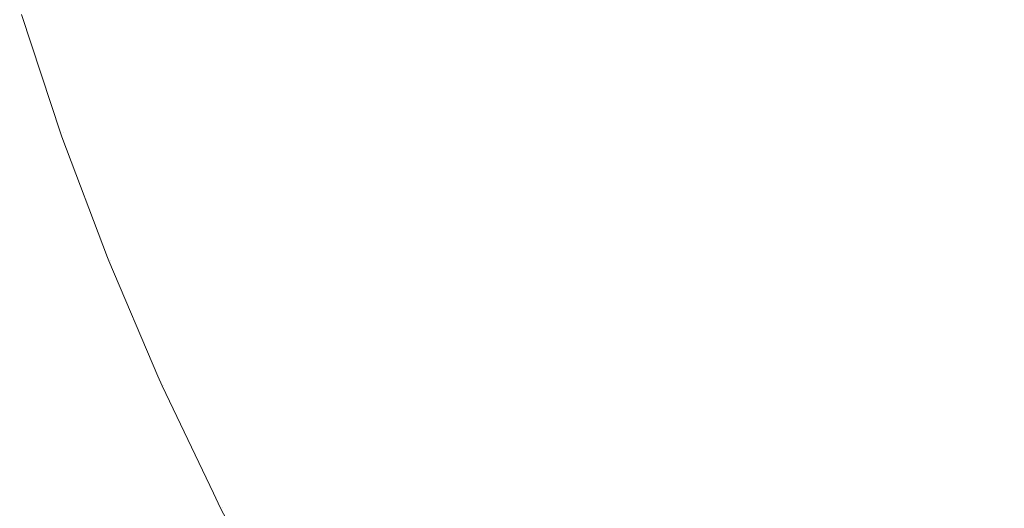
# Model space of a CAD drawing. Header units: centimetres. Extents: x -26 to 27.3, y -25.3 to -23.5.
# Tile 5 of 200: x -25.9862 to -25.9555, y -25.2049 to -25.1896. Entities that reach past the tile are written whole.
import ezdxf

# ---------------------------------------------------------------- set-up
doc = ezdxf.new("R2010")
doc.units = ezdxf.units.CM
doc.header["$LTSCALE"] = 2.54
doc.layers.add('Lucido design-1', color=7, linetype='Continuous')

# ---------------------------------------------------------------- blocks, each defined once
blk = doc.blocks.new('Gruppo-4-1')
at = {"color": 7, "linetype": 'Continuous', "lineweight": 9}
for points, invisible_edges in [([(-25.975295, -25.189796, -350.026716), (-25.976488, -25.186176, -350.026716), (-25.974686, -25.185625, -350.030363), (-25.973518, -25.189168, -350.030363)], 15), ([(-25.973866, -25.189291, -349.335655), (-25.975039, -25.185733, -349.335655), (-25.976847, -25.186286, -349.339392), (-25.975649, -25.189921, -349.339392)], 15), ([(-25.975649, -25.189921, -349.339392), (-25.976847, -25.186286, -349.339392), (-25.978503, -25.186793, -349.343202), (-25.977282, -25.190498, -349.343202)], 15), ([(-25.976929, -25.190373, -350.02299), (-25.978145, -25.186684, -350.02299), (-25.976488, -25.186176, -350.026716), (-25.975295, -25.189796, -350.026716)], 15), ([(-25.964099, -25.189403, -349.321563), (-25.965285, -25.186259, -349.321563), (-25.967641, -25.187092, -349.324944), (-25.966417, -25.190335, -349.324944)], 15), ([(-25.966158, -25.190231, -350.040783), (-25.967377, -25.186999, -350.040783), (-25.965072, -25.186184, -350.044062), (-25.963889, -25.189319, -350.044062)], 15), ([(-25.955185, -25.189061, -349.31207), (-25.956365, -25.186296, -349.31207), (-25.959068, -25.187382, -349.31512), (-25.95784, -25.190261, -349.31512)], 15), ([(-25.957768, -25.190229, -350.0503), (-25.958995, -25.187353, -350.0503), (-25.956379, -25.186301, -350.053248), (-25.955199, -25.189067, -350.053248)], 15), ([(-25.977282, -25.190498, -349.343202), (-25.978503, -25.186793, -349.343202), (-25.980003, -25.187253, -349.347077), (-25.978761, -25.191021, -349.347077)], 15), ([(-25.97842, -25.1909, -350.019194), (-25.979657, -25.187147, -350.019194), (-25.978145, -25.186684, -350.02299), (-25.976929, -25.190373, -350.02299)], 15), ([(-25.979763, -25.191375, -350.015332), (-25.981019, -25.187564, -350.015332), (-25.979657, -25.187147, -350.019194), (-25.97842, -25.1909, -350.019194)], 15), ([(-25.966417, -25.190335, -349.324944), (-25.967641, -25.187092, -349.324944), (-25.969859, -25.187875, -349.328425), (-25.9686, -25.191212, -349.328425)], 15), ([(-25.968302, -25.191092, -350.037403), (-25.969556, -25.187768, -350.037403), (-25.967377, -25.186999, -350.040783), (-25.966158, -25.190231, -350.040783)], 15), ([(-25.978761, -25.191021, -349.347077), (-25.980003, -25.187253, -349.347077), (-25.981346, -25.187664, -349.35101), (-25.980086, -25.191489, -349.35101)], 15), ([(-25.95784, -25.190261, -349.31512), (-25.959068, -25.187382, -349.31512), (-25.961648, -25.188418, -349.318286), (-25.960373, -25.191406, -349.318286)], 15), ([(-25.960228, -25.191341, -350.047236), (-25.9615, -25.188359, -350.047236), (-25.958995, -25.187353, -350.0503), (-25.957768, -25.190229, -350.0503)], 15), ([(-25.980086, -25.191489, -349.35101), (-25.981346, -25.187664, -349.35101), (-25.98253, -25.188027, -349.354995), (-25.981253, -25.191901, -349.354995)], 15), ([(-25.980956, -25.191796, -350.011411), (-25.982228, -25.187934, -350.011411), (-25.981019, -25.187564, -350.015332), (-25.979763, -25.191375, -350.015332)], 15), ([(-25.970318, -25.191902, -350.033928), (-25.971604, -25.188492, -350.033928), (-25.969556, -25.187768, -350.037403), (-25.968302, -25.191092, -350.037403)], 15), ([(-25.981253, -25.191901, -349.354995), (-25.98253, -25.188027, -349.354995), (-25.983553, -25.18834, -349.359025), (-25.982262, -25.192258, -349.359025)], 15), ([(-25.981996, -25.192164, -350.007438), (-25.983284, -25.188258, -350.007438), (-25.982228, -25.187934, -350.011411), (-25.980956, -25.191796, -350.011411)], 15), ([(-25.9686, -25.191212, -349.328425), (-25.969859, -25.187875, -349.328425), (-25.971935, -25.188609, -349.331997), (-25.970643, -25.192033, -349.331997)], 15), ([(-25.982262, -25.192258, -349.359025), (-25.983553, -25.18834, -349.359025), (-25.984414, -25.188604, -349.363092), (-25.983111, -25.192557, -349.363092)], 15), ([(-25.982882, -25.192477, -350.00342), (-25.984182, -25.188533, -350.00342), (-25.983284, -25.188258, -350.007438), (-25.981996, -25.192164, -350.007438)], 15), ([(-25.960373, -25.191406, -349.318286), (-25.961648, -25.188418, -349.318286), (-25.964099, -25.189403, -349.321563), (-25.96278, -25.192494, -349.321563)], 15), ([(-25.962574, -25.192401, -350.044062), (-25.963889, -25.189319, -350.044062), (-25.9615, -25.188359, -350.047236), (-25.960228, -25.191341, -350.047236)], 15), ([(-25.984182, -25.192936, -349.995273), (-25.985501, -25.188937, -349.995273), (-25.984922, -25.188759, -349.999363), (-25.983611, -25.192734, -349.999363)], 15), ([(-25.983111, -25.192557, -349.363092), (-25.984414, -25.188604, -349.363092), (-25.985111, -25.188817, -349.367189), (-25.983799, -25.192801, -349.367189)], 15), ([(-25.983611, -25.192734, -349.999363), (-25.984922, -25.188759, -349.999363), (-25.984182, -25.188533, -350.00342), (-25.982882, -25.192477, -350.00342)], 15), ([(-25.970643, -25.192033, -349.331997), (-25.971935, -25.188609, -349.331997), (-25.973866, -25.189291, -349.335655), (-25.972543, -25.192796, -349.335655)], 15), ([(-25.972201, -25.192659, -350.030363), (-25.973518, -25.189168, -350.030363), (-25.971604, -25.188492, -350.033928), (-25.970318, -25.191902, -350.033928)], 15), ([(-25.984845, -25.19317, -349.987027), (-25.986173, -25.189142, -349.987027), (-25.985918, -25.189064, -349.991159), (-25.984594, -25.193082, -349.991159)], 15), ([(-25.984325, -25.192986, -349.37131), (-25.985645, -25.188981, -349.37131), (-25.986014, -25.189094, -349.375446), (-25.984689, -25.193115, -349.375446)], 15), ([(-25.984594, -25.193082, -349.991159), (-25.985918, -25.189064, -349.991159), (-25.985501, -25.188937, -349.995273), (-25.984182, -25.192936, -349.995273)], 15), ([(-25.983799, -25.192801, -349.367189), (-25.985111, -25.188817, -349.367189), (-25.985645, -25.188981, -349.37131), (-25.984325, -25.192986, -349.37131)], 15), ([(-25.953888, -25.191774, -349.31207), (-25.955185, -25.189061, -349.31207), (-25.95784, -25.190261, -349.31512), (-25.95649, -25.193085, -349.31512)], 15), ([(-25.95642, -25.19305, -350.0503), (-25.957768, -25.190229, -350.0503), (-25.955199, -25.189067, -350.053248), (-25.953902, -25.19178, -350.053248)], 15), ([(-25.984689, -25.193115, -349.375446), (-25.986014, -25.189094, -349.375446), (-25.986218, -25.189156, -349.379592), (-25.98489, -25.193186, -349.379592)], 15), ([(-25.986166, -25.189466, -349.382667), (-25.984935, -25.193202, -349.382667), (-25.98489, -25.193186, -349.379592), (-25.986218, -25.189156, -349.379592)], 14), ([(-25.986173, -25.189142, -349.987027), (-25.984845, -25.19317, -349.987027), (-25.984935, -25.193202, -349.982667), (-25.986166, -25.189466, -349.982667)], 11), ([(-25.972543, -25.192796, -349.335655), (-25.973866, -25.189291, -349.335655), (-25.975649, -25.189921, -349.339392), (-25.974298, -25.193502, -349.339392)], 15), ([(-25.973949, -25.193361, -350.026716), (-25.975295, -25.189796, -350.026716), (-25.973518, -25.189168, -350.030363), (-25.972201, -25.192659, -350.030363)], 15), ([(-25.964802, -25.193408, -350.040783), (-25.966158, -25.190231, -350.040783), (-25.963889, -25.189319, -350.044062), (-25.962574, -25.192401, -350.044062)], 15), ([(-25.984935, -25.193202, -349.382667), (-25.986166, -25.189466, -349.382667), (-25.986166, -25.189466, -349.982667), (-25.984935, -25.193202, -349.982667)], 10), ([(-25.96278, -25.192494, -349.321563), (-25.964099, -25.189403, -349.321563), (-25.966417, -25.190335, -349.324944), (-25.965057, -25.193523, -349.324944)], 15), ([(-25.974298, -25.193502, -349.339392), (-25.975649, -25.189921, -349.339392), (-25.977282, -25.190498, -349.343202), (-25.975904, -25.194147, -349.343202)], 15), ([(-25.975558, -25.194008, -350.02299), (-25.976929, -25.190373, -350.02299), (-25.975295, -25.189796, -350.026716), (-25.973949, -25.193361, -350.026716)], 15), ([(-25.966908, -25.19436, -350.037403), (-25.968302, -25.191092, -350.037403), (-25.966158, -25.190231, -350.040783), (-25.964802, -25.193408, -350.040783)], 15), ([(-25.95649, -25.193085, -349.31512), (-25.95784, -25.190261, -349.31512), (-25.960373, -25.191406, -349.318286), (-25.958973, -25.194337, -349.318286)], 15), ([(-25.95883, -25.194265, -350.047236), (-25.960228, -25.191341, -350.047236), (-25.957768, -25.190229, -350.0503), (-25.95642, -25.19305, -350.0503)], 15), ([(-25.975904, -25.194147, -349.343202), (-25.977282, -25.190498, -349.343202), (-25.978761, -25.191021, -349.347077), (-25.97736, -25.194732, -349.347077)], 15), ([(-25.977024, -25.194597, -350.019194), (-25.97842, -25.1909, -350.019194), (-25.976929, -25.190373, -350.02299), (-25.975558, -25.194008, -350.02299)], 15), ([(-25.965057, -25.193523, -349.324944), (-25.966417, -25.190335, -349.324944), (-25.9686, -25.191212, -349.328425), (-25.9672, -25.194492, -349.328425)], 15), ([(-25.978346, -25.195128, -350.015332), (-25.979763, -25.191375, -350.015332), (-25.97842, -25.1909, -350.019194), (-25.977024, -25.194597, -350.019194)], 15), ([(-25.97736, -25.194732, -349.347077), (-25.978761, -25.191021, -349.347077), (-25.980086, -25.191489, -349.35101), (-25.978664, -25.195256, -349.35101)], 15), ([(-25.9672, -25.194492, -349.328425), (-25.9686, -25.191212, -349.328425), (-25.970643, -25.192033, -349.331997), (-25.969206, -25.195399, -349.331997)], 15), ([(-25.968887, -25.195255, -350.033928), (-25.970318, -25.191902, -350.033928), (-25.968302, -25.191092, -350.037403), (-25.966908, -25.19436, -350.037403)], 15), ([(-25.978664, -25.195256, -349.35101), (-25.980086, -25.191489, -349.35101), (-25.981253, -25.191901, -349.354995), (-25.979813, -25.195718, -349.354995)], 15), ([(-25.97952, -25.1956, -350.011411), (-25.980956, -25.191796, -350.011411), (-25.979763, -25.191375, -350.015332), (-25.978346, -25.195128, -350.015332)], 15), ([(-25.958973, -25.194337, -349.318286), (-25.960373, -25.191406, -349.318286), (-25.96278, -25.192494, -349.321563), (-25.961331, -25.195526, -349.321563)], 15), ([(-25.961129, -25.195424, -350.044062), (-25.962574, -25.192401, -350.044062), (-25.960228, -25.191341, -350.047236), (-25.95883, -25.194265, -350.047236)], 15), ([(-25.980544, -25.196012, -350.007438), (-25.981996, -25.192164, -350.007438), (-25.980956, -25.191796, -350.011411), (-25.97952, -25.1956, -350.011411)], 15), ([(-25.952478, -25.194429, -349.31207), (-25.953888, -25.191774, -349.31207), (-25.95649, -25.193085, -349.31512), (-25.955022, -25.19585, -349.31512)], 15), ([(-25.954953, -25.195812, -350.0503), (-25.95642, -25.19305, -350.0503), (-25.953902, -25.19178, -350.053248), (-25.952491, -25.194436, -350.053248)], 15), ([(-25.979813, -25.195718, -349.354995), (-25.981253, -25.191901, -349.354995), (-25.982262, -25.192258, -349.359025), (-25.980805, -25.196117, -349.359025)], 15), ([(-25.969206, -25.195399, -349.331997), (-25.970643, -25.192033, -349.331997), (-25.972543, -25.192796, -349.335655), (-25.971072, -25.196243, -349.335655)], 15), ([(-25.970737, -25.196091, -350.030363), (-25.972201, -25.192659, -350.030363), (-25.970318, -25.191902, -350.033928), (-25.968887, -25.195255, -350.033928)], 15), ([(-25.980805, -25.196117, -349.359025), (-25.982262, -25.192258, -349.359025), (-25.983111, -25.192557, -349.363092), (-25.981641, -25.196452, -349.363092)], 15), ([(-25.981416, -25.196362, -350.00342), (-25.982882, -25.192477, -350.00342), (-25.981996, -25.192164, -350.007438), (-25.980544, -25.196012, -350.007438)], 15), ([(-25.963312, -25.196525, -350.040783), (-25.964802, -25.193408, -350.040783), (-25.962574, -25.192401, -350.044062), (-25.961129, -25.195424, -350.044062)], 15), ([(-25.982696, -25.196876, -349.995273), (-25.984182, -25.192936, -349.995273), (-25.983611, -25.192734, -349.999363), (-25.982133, -25.19665, -349.999363)], 15), ([(-25.981641, -25.196452, -349.363092), (-25.983111, -25.192557, -349.363092), (-25.983799, -25.192801, -349.367189), (-25.982318, -25.196724, -349.367189)], 15), ([(-25.982133, -25.19665, -349.999363), (-25.983611, -25.192734, -349.999363), (-25.982882, -25.192477, -350.00342), (-25.981416, -25.196362, -350.00342)], 15), ([(-25.972453, -25.196867, -350.026716), (-25.973949, -25.193361, -350.026716), (-25.972201, -25.192659, -350.030363), (-25.970737, -25.196091, -350.030363)], 15), ([(-25.961331, -25.195526, -349.321563), (-25.96278, -25.192494, -349.321563), (-25.965057, -25.193523, -349.324944), (-25.963562, -25.196651, -349.324944)], 15), ([(-25.982836, -25.196932, -349.37131), (-25.984325, -25.192986, -349.37131), (-25.984689, -25.193115, -349.375446), (-25.983194, -25.197076, -349.375446)], 15), ([(-25.983101, -25.197039, -349.991159), (-25.984594, -25.193082, -349.991159), (-25.984182, -25.192936, -349.995273), (-25.982696, -25.196876, -349.995273)], 15), ([(-25.982318, -25.196724, -349.367189), (-25.983799, -25.192801, -349.367189), (-25.984325, -25.192986, -349.37131), (-25.982836, -25.196932, -349.37131)], 15), ([(-25.971072, -25.196243, -349.335655), (-25.972543, -25.192796, -349.335655), (-25.974298, -25.193502, -349.339392), (-25.972796, -25.197022, -349.339392)], 15), ([(-25.95731, -25.197128, -350.047236), (-25.95883, -25.194265, -350.047236), (-25.95642, -25.19305, -350.0503), (-25.954953, -25.195812, -350.0503)], 15), ([(-25.984901, -25.193291, -349.982667), (-25.984935, -25.193202, -349.982667), (-25.984845, -25.19317, -349.987027)], 10), ([(-25.98489, -25.193186, -349.379592), (-25.984935, -25.193202, -349.382667), (-25.984901, -25.193291, -349.382667)], 9), ([(-25.984935, -25.193202, -349.982667), (-25.984901, -25.193291, -349.982667), (-25.984901, -25.193291, -349.382667), (-25.984935, -25.193202, -349.382667)], 10), ([(-25.984845, -25.19317, -349.987027), (-25.983348, -25.197138, -349.987027), (-25.983477, -25.197064, -349.982667), (-25.984901, -25.193291, -349.982667)], 11), ([(-25.984901, -25.193291, -349.382667), (-25.983477, -25.197064, -349.382667), (-25.983392, -25.197156, -349.379592), (-25.98489, -25.193186, -349.379592)], 14), ([(-25.983477, -25.197064, -349.982667), (-25.983477, -25.197064, -349.382667), (-25.984901, -25.193291, -349.382667), (-25.984901, -25.193291, -349.982667)], 5), ([(-25.983194, -25.197076, -349.375446), (-25.984689, -25.193115, -349.375446), (-25.98489, -25.193186, -349.379592), (-25.983392, -25.197156, -349.379592)], 15), ([(-25.983348, -25.197138, -349.987027), (-25.984845, -25.19317, -349.987027), (-25.984594, -25.193082, -349.991159), (-25.983101, -25.197039, -349.991159)], 15), ([(-25.974033, -25.197581, -350.02299), (-25.975558, -25.194008, -350.02299), (-25.973949, -25.193361, -350.026716), (-25.972453, -25.196867, -350.026716)], 15), ([(-25.955022, -25.19585, -349.31512), (-25.95649, -25.193085, -349.31512), (-25.958973, -25.194337, -349.318286), (-25.957449, -25.197206, -349.318286)], 15), ([(-25.972796, -25.197022, -349.339392), (-25.974298, -25.193502, -349.339392), (-25.975904, -25.194147, -349.343202), (-25.974374, -25.197735, -349.343202)], 15), ([(-25.963562, -25.196651, -349.324944), (-25.965057, -25.193523, -349.324944), (-25.9672, -25.194492, -349.328425), (-25.965662, -25.19771, -349.328425)], 15), ([(-25.965376, -25.197565, -350.037403), (-25.966908, -25.19436, -350.037403), (-25.964802, -25.193408, -350.040783), (-25.963312, -25.196525, -350.040783)], 15), ([(-25.974374, -25.197735, -349.343202), (-25.975904, -25.194147, -349.343202), (-25.97736, -25.194732, -349.347077), (-25.975803, -25.198381, -349.347077)], 15), ([(-25.975473, -25.198232, -350.019194), (-25.977024, -25.194597, -350.019194), (-25.975558, -25.194008, -350.02299), (-25.974033, -25.197581, -350.02299)], 15), ([(-25.959558, -25.198384, -350.044062), (-25.961129, -25.195424, -350.044062), (-25.95883, -25.194265, -350.047236), (-25.95731, -25.197128, -350.047236)], 15), ([(-25.976771, -25.198819, -350.015332), (-25.978346, -25.195128, -350.015332), (-25.977024, -25.194597, -350.019194), (-25.975473, -25.198232, -350.019194)], 15), ([(-25.965662, -25.19771, -349.328425), (-25.9672, -25.194492, -349.328425), (-25.969206, -25.195399, -349.331997), (-25.967628, -25.198701, -349.331997)], 15), ([(-25.967316, -25.198543, -350.033928), (-25.968887, -25.195255, -350.033928), (-25.966908, -25.19436, -350.037403), (-25.965376, -25.197565, -350.037403)], 15), ([(-25.957449, -25.197206, -349.318286), (-25.958973, -25.194337, -349.318286), (-25.961331, -25.195526, -349.321563), (-25.959755, -25.198494, -349.321563)], 15), ([(-25.975803, -25.198381, -349.347077), (-25.97736, -25.194732, -349.347077), (-25.978664, -25.195256, -349.35101), (-25.977083, -25.19896, -349.35101)], 15), ([(-25.977924, -25.19934, -350.011411), (-25.97952, -25.1956, -350.011411), (-25.978346, -25.195128, -350.015332), (-25.976771, -25.198819, -350.015332)], 15), ([(-25.977083, -25.19896, -349.35101), (-25.978664, -25.195256, -349.35101), (-25.979813, -25.195718, -349.354995), (-25.978212, -25.19947, -349.354995)], 15), ([(-25.967628, -25.198701, -349.331997), (-25.969206, -25.195399, -349.331997), (-25.971072, -25.196243, -349.335655), (-25.969457, -25.199623, -349.335655)], 15), ([(-25.969128, -25.199457, -350.030363), (-25.970737, -25.196091, -350.030363), (-25.968887, -25.195255, -350.033928), (-25.967316, -25.198543, -350.033928)], 15), ([(-25.959755, -25.198494, -349.321563), (-25.961331, -25.195526, -349.321563), (-25.963562, -25.196651, -349.324944), (-25.961936, -25.199713, -349.324944)], 15), ([(-25.961692, -25.199576, -350.040783), (-25.963312, -25.196525, -350.040783), (-25.961129, -25.195424, -350.044062), (-25.959558, -25.198384, -350.044062)], 15), ([(-25.978212, -25.19947, -349.354995), (-25.979813, -25.195718, -349.354995), (-25.980805, -25.196117, -349.359025), (-25.979187, -25.19991, -349.359025)], 15), ([(-25.97893, -25.199794, -350.007438), (-25.980544, -25.196012, -350.007438), (-25.97952, -25.1956, -350.011411), (-25.977924, -25.19934, -350.011411)], 15), ([(-25.955669, -25.199924, -350.047236), (-25.95731, -25.197128, -350.047236), (-25.954953, -25.195812, -350.0503), (-25.95337, -25.198508, -350.0503)], 15), ([(-25.979187, -25.19991, -349.359025), (-25.980805, -25.196117, -349.359025), (-25.981641, -25.196452, -349.363092), (-25.980007, -25.200281, -349.363092)], 15), ([(-25.979786, -25.200181, -350.00342), (-25.981416, -25.196362, -350.00342), (-25.980544, -25.196012, -350.007438), (-25.97893, -25.199794, -350.007438)], 15), ([(-25.97081, -25.200305, -350.026716), (-25.972453, -25.196867, -350.026716), (-25.970737, -25.196091, -350.030363), (-25.969128, -25.199457, -350.030363)], 15), ([(-25.953438, -25.19855, -349.31512), (-25.955022, -25.19585, -349.31512), (-25.957449, -25.197206, -349.318286), (-25.955805, -25.200007, -349.318286)], 15), ([(-25.980007, -25.200281, -349.363092), (-25.981641, -25.196452, -349.363092), (-25.982318, -25.196724, -349.367189), (-25.980672, -25.200582, -349.367189)], 15), ([(-25.980491, -25.2005, -349.999363), (-25.982133, -25.19665, -349.999363), (-25.981416, -25.196362, -350.00342), (-25.979786, -25.200181, -350.00342)], 15), ([(-25.969457, -25.199623, -349.335655), (-25.971072, -25.196243, -349.335655), (-25.972796, -25.197022, -349.339392), (-25.971146, -25.200475, -349.339392)], 15), ([(-25.980672, -25.200582, -349.367189), (-25.982318, -25.196724, -349.367189), (-25.982836, -25.196932, -349.37131), (-25.98118, -25.200812, -349.37131)], 15), ([(-25.981043, -25.200749, -349.995273), (-25.982696, -25.196876, -349.995273), (-25.982133, -25.19665, -349.999363), (-25.980491, -25.2005, -349.999363)], 15), ([(-25.961936, -25.199713, -349.324944), (-25.963562, -25.196651, -349.324944), (-25.965662, -25.19771, -349.328425), (-25.96399, -25.20086, -349.328425)], 15), ([(-25.963709, -25.200703, -350.037403), (-25.965376, -25.197565, -350.037403), (-25.963312, -25.196525, -350.040783), (-25.961692, -25.199576, -350.040783)], 15), ([(-25.983477, -25.197064, -349.382667), (-25.983436, -25.197174, -349.382667), (-25.983392, -25.197156, -349.379592)], 10), ([(-25.983436, -25.197174, -349.382667), (-25.983477, -25.197064, -349.382667), (-25.983477, -25.197064, -349.982667), (-25.983436, -25.197174, -349.982667)], 10), ([(-25.983348, -25.197138, -349.987027), (-25.983436, -25.197174, -349.982667), (-25.983477, -25.197064, -349.982667)], 9), ([(-25.981532, -25.200971, -349.375446), (-25.983194, -25.197076, -349.375446), (-25.983392, -25.197156, -349.379592), (-25.981727, -25.201059, -349.379592)], 15), ([(-25.981683, -25.201039, -349.987027), (-25.983348, -25.197138, -349.987027), (-25.983101, -25.197039, -349.991159), (-25.981441, -25.200929, -349.991159)], 15), ([(-25.98118, -25.200812, -349.37131), (-25.982836, -25.196932, -349.37131), (-25.983194, -25.197076, -349.375446), (-25.981532, -25.200971, -349.375446)], 15), ([(-25.981441, -25.200929, -349.991159), (-25.983101, -25.197039, -349.991159), (-25.982696, -25.196876, -349.995273), (-25.981043, -25.200749, -349.995273)], 15), ([(-25.971146, -25.200475, -349.339392), (-25.972796, -25.197022, -349.339392), (-25.974374, -25.197735, -349.343202), (-25.972692, -25.201254, -349.343202)], 15), ([(-25.972358, -25.201086, -350.02299), (-25.974033, -25.197581, -350.02299), (-25.972453, -25.196867, -350.026716), (-25.97081, -25.200305, -350.026716)], 15), ([(-25.981897, -25.200779, -349.982667), (-25.983436, -25.197174, -349.982667), (-25.983348, -25.197138, -349.987027), (-25.981683, -25.201039, -349.987027)], 14), ([(-25.981727, -25.201059, -349.379592), (-25.983392, -25.197156, -349.379592), (-25.983436, -25.197174, -349.382667), (-25.981897, -25.200779, -349.382667)], 11), ([(-25.983436, -25.197174, -349.982667), (-25.981897, -25.200779, -349.982667), (-25.981897, -25.200779, -349.382667), (-25.983436, -25.197174, -349.382667)], 10), ([(-25.955805, -25.200007, -349.318286), (-25.957449, -25.197206, -349.318286), (-25.959755, -25.198494, -349.321563), (-25.958054, -25.201392, -349.321563)], 15), ([(-25.957862, -25.201274, -350.044062), (-25.959558, -25.198384, -350.044062), (-25.95731, -25.197128, -350.047236), (-25.955669, -25.199924, -350.047236)], 15), ([(-25.97377, -25.201798, -350.019194), (-25.975473, -25.198232, -350.019194), (-25.974033, -25.197581, -350.02299), (-25.972358, -25.201086, -350.02299)], 15), ([(-25.965606, -25.201763, -350.033928), (-25.967316, -25.198543, -350.033928), (-25.965376, -25.197565, -350.037403), (-25.963709, -25.200703, -350.037403)], 15), ([(-25.972692, -25.201254, -349.343202), (-25.974374, -25.197735, -349.343202), (-25.975803, -25.198381, -349.347077), (-25.974093, -25.201961, -349.347077)], 15), ([(-25.96399, -25.20086, -349.328425), (-25.965662, -25.19771, -349.328425), (-25.967628, -25.198701, -349.331997), (-25.965912, -25.201933, -349.331997)], 15), ([(-25.975041, -25.202439, -350.015332), (-25.976771, -25.198819, -350.015332), (-25.975473, -25.198232, -350.019194), (-25.97377, -25.201798, -350.019194)], 15), ([(-25.974093, -25.201961, -349.347077), (-25.975803, -25.198381, -349.347077), (-25.977083, -25.19896, -349.35101), (-25.975347, -25.202593, -349.35101)], 15), ([(-25.967378, -25.202753, -350.030363), (-25.969128, -25.199457, -350.030363), (-25.967316, -25.198543, -350.033928), (-25.965606, -25.201763, -350.033928)], 15), ([(-25.958054, -25.201392, -349.321563), (-25.959755, -25.198494, -349.321563), (-25.961936, -25.199713, -349.324944), (-25.960182, -25.202702, -349.324944)], 15), ([(-25.959944, -25.202556, -350.040783), (-25.961692, -25.199576, -350.040783), (-25.959558, -25.198384, -350.044062), (-25.957862, -25.201274, -350.044062)], 15), ([(-25.95174, -25.20118, -349.31512), (-25.953438, -25.19855, -349.31512), (-25.955805, -25.200007, -349.318286), (-25.954043, -25.202737, -349.318286)], 15), ([(-25.953912, -25.202647, -350.047236), (-25.955669, -25.199924, -350.047236), (-25.95337, -25.198508, -350.0503), (-25.951675, -25.201136, -350.0503)], 15), ([(-25.976171, -25.203008, -350.011411), (-25.977924, -25.19934, -350.011411), (-25.976771, -25.198819, -350.015332), (-25.975041, -25.202439, -350.015332)], 15), ([(-25.965912, -25.201933, -349.331997), (-25.967628, -25.198701, -349.331997), (-25.969457, -25.199623, -349.335655), (-25.9677, -25.202932, -349.335655)], 15), ([(-25.975347, -25.202593, -349.35101), (-25.977083, -25.19896, -349.35101), (-25.978212, -25.19947, -349.354995), (-25.976453, -25.20315, -349.354995)], 15), ([(-25.976453, -25.20315, -349.354995), (-25.978212, -25.19947, -349.354995), (-25.979187, -25.19991, -349.359025), (-25.977408, -25.203632, -349.359025)], 15), ([(-25.977157, -25.203505, -350.007438), (-25.97893, -25.199794, -350.007438), (-25.977924, -25.19934, -350.011411), (-25.976171, -25.203008, -350.011411)], 15), ([(-25.969022, -25.203671, -350.026716), (-25.97081, -25.200305, -350.026716), (-25.969128, -25.199457, -350.030363), (-25.967378, -25.202753, -350.030363)], 15), ([(-25.977996, -25.203928, -350.00342), (-25.979786, -25.200181, -350.00342), (-25.97893, -25.199794, -350.007438), (-25.977157, -25.203505, -350.007438)], 15), ([(-25.9677, -25.202932, -349.335655), (-25.969457, -25.199623, -349.335655), (-25.971146, -25.200475, -349.339392), (-25.969351, -25.203855, -349.339392)], 15), ([(-25.960182, -25.202702, -349.324944), (-25.961936, -25.199713, -349.324944), (-25.96399, -25.20086, -349.328425), (-25.962185, -25.203935, -349.328425)], 15), ([(-25.961911, -25.203767, -350.037403), (-25.963709, -25.200703, -350.037403), (-25.961692, -25.199576, -350.040783), (-25.959944, -25.202556, -350.040783)], 15), ([(-25.977408, -25.203632, -349.359025), (-25.979187, -25.19991, -349.359025), (-25.980007, -25.200281, -349.363092), (-25.978212, -25.204037, -349.363092)], 15), ([(-25.954043, -25.202737, -349.318286), (-25.955805, -25.200007, -349.318286), (-25.958054, -25.201392, -349.321563), (-25.956232, -25.204216, -349.321563)], 15), ([(-25.956045, -25.204089, -350.044062), (-25.957862, -25.201274, -350.044062), (-25.955669, -25.199924, -350.047236), (-25.953912, -25.202647, -350.047236)], 15), ([(-25.978212, -25.204037, -349.363092), (-25.980007, -25.200281, -349.363092), (-25.980672, -25.200582, -349.367189), (-25.978864, -25.204366, -349.367189)], 15), ([(-25.978686, -25.204276, -349.999363), (-25.980491, -25.2005, -349.999363), (-25.979786, -25.200181, -350.00342), (-25.977996, -25.203928, -350.00342)], 15), ([(-25.970536, -25.204517, -350.02299), (-25.972358, -25.201086, -350.02299), (-25.97081, -25.200305, -350.026716), (-25.969022, -25.203671, -350.026716)], 15), ([(-25.979617, -25.204746, -349.991159), (-25.981441, -25.200929, -349.991159), (-25.981043, -25.200749, -349.995273), (-25.979227, -25.204549, -349.995273)], 15), ([(-25.978864, -25.204366, -349.367189), (-25.980672, -25.200582, -349.367189), (-25.98118, -25.200812, -349.37131), (-25.979362, -25.204617, -349.37131)], 15), ([(-25.979227, -25.204549, -349.995273), (-25.981043, -25.200749, -349.995273), (-25.980491, -25.2005, -349.999363), (-25.978686, -25.204276, -349.999363)], 15), ([(-25.969351, -25.203855, -349.339392), (-25.971146, -25.200475, -349.339392), (-25.972692, -25.201254, -349.343202), (-25.970862, -25.204699, -349.343202)], 15), ([(-25.963761, -25.204906, -350.033928), (-25.965606, -25.201763, -350.033928), (-25.963709, -25.200703, -350.037403), (-25.961911, -25.203767, -350.037403)], 15), ([(-25.981897, -25.200779, -349.382667), (-25.98177, -25.201078, -349.382667), (-25.981727, -25.201059, -349.379592)], 10), ([(-25.98177, -25.201078, -349.382667), (-25.981897, -25.200779, -349.382667), (-25.981897, -25.200779, -349.982667), (-25.98177, -25.201078, -349.982667)], 10), ([(-25.981683, -25.201039, -349.987027), (-25.98177, -25.201078, -349.982667), (-25.981897, -25.200779, -349.982667)], 9), ([(-25.980167, -25.204432, -349.982667), (-25.98177, -25.201078, -349.982667), (-25.981683, -25.201039, -349.987027), (-25.979855, -25.204866, -349.987027)], 14), ([(-25.979897, -25.204887, -349.379592), (-25.981727, -25.201059, -349.379592), (-25.98177, -25.201078, -349.382667), (-25.980167, -25.204432, -349.382667)], 11), ([(-25.98177, -25.201078, -349.982667), (-25.980167, -25.204432, -349.982667), (-25.980167, -25.204432, -349.382667), (-25.98177, -25.201078, -349.382667)], 10), ([(-25.979707, -25.204791, -349.375446), (-25.981532, -25.200971, -349.375446), (-25.981727, -25.201059, -349.379592), (-25.979897, -25.204887, -349.379592)], 15), ([(-25.979855, -25.204866, -349.987027), (-25.981683, -25.201039, -349.987027), (-25.981441, -25.200929, -349.991159), (-25.979617, -25.204746, -349.991159)], 15), ([(-25.979362, -25.204617, -349.37131), (-25.98118, -25.200812, -349.37131), (-25.981532, -25.200971, -349.375446), (-25.979707, -25.204791, -349.375446)], 15), ([(-25.962185, -25.203935, -349.328425), (-25.96399, -25.20086, -349.328425), (-25.965912, -25.201933, -349.331997), (-25.964059, -25.20509, -349.331997)], 15), ([(-25.970862, -25.204699, -349.343202), (-25.972692, -25.201254, -349.343202), (-25.974093, -25.201961, -349.347077), (-25.972232, -25.205464, -349.347077)], 15), ([(-25.971916, -25.205288, -350.019194), (-25.97377, -25.201798, -350.019194), (-25.972358, -25.201086, -350.02299), (-25.970536, -25.204517, -350.02299)], 15), ([(-25.95807, -25.205458, -350.040783), (-25.959944, -25.202556, -350.040783), (-25.957862, -25.201274, -350.044062), (-25.956045, -25.204089, -350.044062)], 15), ([(-25.956232, -25.204216, -349.321563), (-25.958054, -25.201392, -349.321563), (-25.960182, -25.202702, -349.324944), (-25.958302, -25.205615, -349.324944)], 15), ([(-25.972232, -25.205464, -349.347077), (-25.974093, -25.201961, -349.347077), (-25.975347, -25.202593, -349.35101), (-25.973459, -25.206149, -349.35101)], 15), ([(-25.973159, -25.205982, -350.015332), (-25.975041, -25.202439, -350.015332), (-25.97377, -25.201798, -350.019194), (-25.971916, -25.205288, -350.019194)], 15), ([(-25.964059, -25.20509, -349.331997), (-25.965912, -25.201933, -349.331997), (-25.9677, -25.202932, -349.335655), (-25.965803, -25.206164, -349.335655)], 15), ([(-25.96549, -25.20597, -350.030363), (-25.967378, -25.202753, -350.030363), (-25.965606, -25.201763, -350.033928), (-25.963761, -25.204906, -350.033928)], 15), ([(-25.973459, -25.206149, -349.35101), (-25.975347, -25.202593, -349.35101), (-25.976453, -25.20315, -349.354995), (-25.974539, -25.206753, -349.354995)], 15), ([(-25.974264, -25.206599, -350.011411), (-25.976171, -25.203008, -350.011411), (-25.975041, -25.202439, -350.015332), (-25.973159, -25.205982, -350.015332)], 15), ([(-25.959985, -25.206752, -350.037403), (-25.961911, -25.203767, -350.037403), (-25.959944, -25.202556, -350.040783), (-25.95807, -25.205458, -350.040783)], 15), ([(-25.967094, -25.206958, -350.026716), (-25.969022, -25.203671, -350.026716), (-25.967378, -25.202753, -350.030363), (-25.96549, -25.20597, -350.030363)], 15), ([(-25.958302, -25.205615, -349.324944), (-25.960182, -25.202702, -349.324944), (-25.962185, -25.203935, -349.328425), (-25.960251, -25.206932, -349.328425)], 15), ([(-25.952168, -25.205389, -349.318286), (-25.954043, -25.202737, -349.318286), (-25.956232, -25.204216, -349.321563), (-25.954291, -25.206959, -349.321563)], 15), ([(-25.95411, -25.206825, -350.044062), (-25.956045, -25.204089, -350.044062), (-25.953912, -25.202647, -350.047236), (-25.95204, -25.205294, -350.047236)], 15), ([(-25.974539, -25.206753, -349.354995), (-25.976453, -25.20315, -349.354995), (-25.977408, -25.203632, -349.359025), (-25.975473, -25.207275, -349.359025)], 15), ([(-25.975227, -25.207137, -350.007438), (-25.977157, -25.203505, -350.007438), (-25.976171, -25.203008, -350.011411), (-25.974264, -25.206599, -350.011411)], 15), ([(-25.965803, -25.206164, -349.335655), (-25.9677, -25.202932, -349.335655), (-25.969351, -25.203855, -349.339392), (-25.967414, -25.207155, -349.339392)], 15), ([(-25.976048, -25.207596, -350.00342), (-25.977996, -25.203928, -350.00342), (-25.977157, -25.203505, -350.007438), (-25.975227, -25.207137, -350.007438)], 15), ([(-25.975473, -25.207275, -349.359025), (-25.977408, -25.203632, -349.359025), (-25.978212, -25.204037, -349.363092), (-25.976259, -25.207714, -349.363092)], 15), ([(-25.96857, -25.207867, -350.02299), (-25.970536, -25.204517, -350.02299), (-25.969022, -25.203671, -350.026716), (-25.967094, -25.206958, -350.026716)], 15), ([(-25.961785, -25.207969, -350.033928), (-25.963761, -25.204906, -350.033928), (-25.961911, -25.203767, -350.037403), (-25.959985, -25.206752, -350.037403)], 15), ([(-25.976259, -25.207714, -349.363092), (-25.978212, -25.204037, -349.363092), (-25.978864, -25.204366, -349.367189), (-25.976896, -25.20807, -349.367189)], 15), ([(-25.976723, -25.207973, -349.999363), (-25.978686, -25.204276, -349.999363), (-25.977996, -25.203928, -350.00342), (-25.976048, -25.207596, -350.00342)], 15), ([(-25.967414, -25.207155, -349.339392), (-25.969351, -25.203855, -349.339392), (-25.970862, -25.204699, -349.343202), (-25.968888, -25.208063, -349.343202)], 15), ([(-25.960251, -25.206932, -349.328425), (-25.962185, -25.203935, -349.328425), (-25.964059, -25.20509, -349.331997), (-25.962075, -25.208165, -349.331997)], 15), ([(-25.956075, -25.208279, -350.040783), (-25.95807, -25.205458, -350.040783), (-25.956045, -25.204089, -350.044062), (-25.95411, -25.206825, -350.044062)], 15), ([(-25.980167, -25.204432, -349.382667), (-25.97994, -25.204908, -349.382667), (-25.979897, -25.204887, -349.379592)], 10), ([(-25.97994, -25.204908, -349.382667), (-25.980167, -25.204432, -349.382667), (-25.980167, -25.204432, -349.982667), (-25.97994, -25.204908, -349.982667)], 10), ([(-25.979855, -25.204866, -349.987027), (-25.97994, -25.204908, -349.982667), (-25.980167, -25.204432, -349.982667)], 9), ([(-25.976896, -25.20807, -349.367189), (-25.978864, -25.204366, -349.367189), (-25.979362, -25.204617, -349.37131), (-25.977384, -25.208342, -349.37131)], 15), ([(-25.977252, -25.208268, -349.995273), (-25.979227, -25.204549, -349.995273), (-25.978686, -25.204276, -349.999363), (-25.976723, -25.207973, -349.999363)], 15), ([(-25.954291, -25.206959, -349.321563), (-25.956232, -25.204216, -349.321563), (-25.958302, -25.205615, -349.324944), (-25.9563, -25.208445, -349.324944)], 15), ([(-25.977865, -25.208611, -349.987027), (-25.979855, -25.204866, -349.987027), (-25.979617, -25.204746, -349.991159), (-25.977633, -25.208481, -349.991159)], 15), ([(-25.977384, -25.208342, -349.37131), (-25.979362, -25.204617, -349.37131), (-25.979707, -25.204791, -349.375446), (-25.977721, -25.20853, -349.375446)], 15), ([(-25.977633, -25.208481, -349.991159), (-25.979617, -25.204746, -349.991159), (-25.979227, -25.204549, -349.995273), (-25.977252, -25.208268, -349.995273)], 15), ([(-25.968888, -25.208063, -349.343202), (-25.970862, -25.204699, -349.343202), (-25.972232, -25.205464, -349.347077), (-25.970224, -25.208886, -349.347077)], 15), ([(-25.969916, -25.208696, -350.019194), (-25.971916, -25.205288, -350.019194), (-25.970536, -25.204517, -350.02299), (-25.96857, -25.207867, -350.02299)], 15), ([(-25.978289, -25.208016, -349.982667), (-25.97994, -25.204908, -349.982667), (-25.979855, -25.204866, -349.987027), (-25.977865, -25.208611, -349.987027)], 14), ([(-25.977907, -25.208634, -349.379592), (-25.979897, -25.204887, -349.379592), (-25.97994, -25.204908, -349.382667), (-25.978289, -25.208016, -349.382667)], 11), ([(-25.977721, -25.20853, -349.375446), (-25.979707, -25.204791, -349.375446), (-25.979897, -25.204887, -349.379592), (-25.977907, -25.208634, -349.379592)], 15), ([(-25.963466, -25.209105, -350.030363), (-25.96549, -25.20597, -350.030363), (-25.963761, -25.204906, -350.033928), (-25.961785, -25.207969, -350.033928)], 15)]:
    blk.add_3dface(points, dxfattribs=dict(at, invisible_edges=invisible_edges))

msp = doc.modelspace()

# ---------------------------------------------------------------- block references
at = {"layer": 'Lucido design-1', "color": 7}
msp.add_blockref('Gruppo-4-1', (0, 0), dxfattribs=at)

doc.saveas('drawing.dxf')
